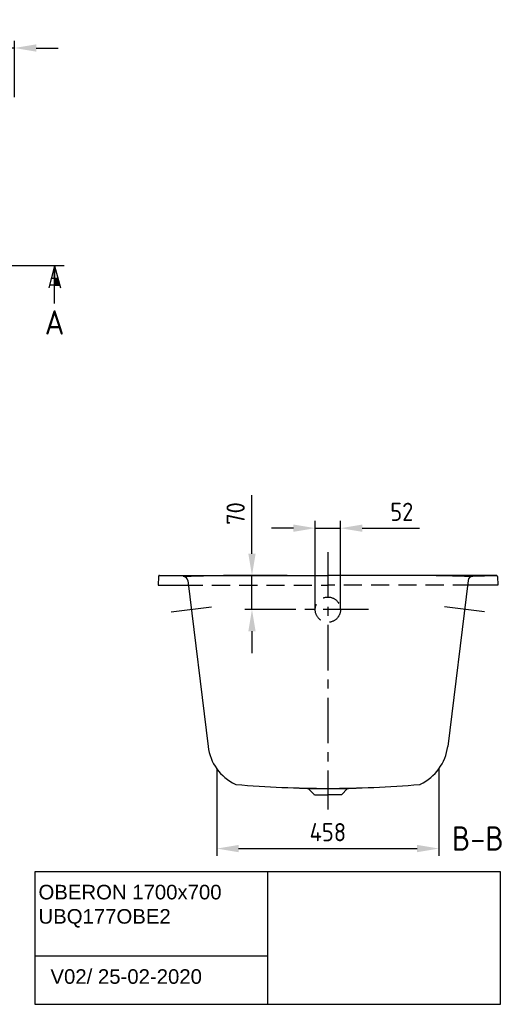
# Model space of a CAD drawing. Extents: x -150 to 2820, y 501 to 2640.
# Tile 2 of 2: x 1819 to 2820, y 508 to 2537. Entities that reach past the tile are written whole.
import ezdxf
from ezdxf.enums import TextEntityAlignment as Align

# ---------------------------------------------------------------- set-up
doc = ezdxf.new("R2010")
doc.units = 0
doc.header["$LTSCALE"] = 75
doc.header["$MEASUREMENT"] = 0
doc.linetypes.add('CENTER', pattern=[2, 1.25, -0.25, 0.25, -0.25])
doc.linetypes.add('DASHED', pattern=[0.75, 0.5, -0.25])
doc.layers.get('DEFPOINTS').update_dxf_attribs({"linetype": 'CONTINUOUS'})
for name, color, linetype in [('BEMATING', 7, 'CONTINUOUS'), ('HARTLIJN', 255, 'CENTER'), ('HULPLIJN', 7, 'DASHED'), ('PEN1', 7, 'CONTINUOUS'), ('PEN2', 7, 'CONTINUOUS')]:
    doc.layers.add(name, color=color, linetype=linetype)
doc.styles.add('ISO', font='ISO')
doc.styles.add('iso_text', font='isocp.shx')
doc.dimstyles.new('H2_5OS15', dxfattribs={"dimscale": 15, "dimtxt": 2.5, "dimasz": 3, "dimexe": 1, "dimexo": 0, "dimgap": 1, "dimtad": 1, "dimdec": 0, "dimdsep": 46, "dimtxsty": 'ISO', "dimcen": 0, "dimdle": 1.3, "dimclrd": 256, "dimclre": 256, "dimclrt": 7, "dimadec": 0, "dimazin": 0, "dimtfac": 0.714286, "dimtmove": 0, "dimatfit": 3, "dimfxl": 1, "dimtvp": 1, "dimtolj": 1, "dimarcsym": 0})

# ---------------------------------------------------------------- blocks, each defined once
blk = doc.blocks.new('*D6')
at = {"layer": 'BEMATING', "lineweight": -2}
for p, q in [((1663.326004, 2478.566209), (1618.326004, 2478.566209)), ((1708.326004, 2029.320337), (1708.326004, 2493.566209)), ((1808.326004, 2478.566209), (1708.326004, 2478.566209)), ((1808.326004, 2377.320337), (1808.326004, 2493.566209)), ((1853.326004, 2478.566209), (1898.326004, 2478.566209))]:
    blk.add_line(p, q, dxfattribs=at)
at = {"layer": 'BEMATING'}
for points in [[(1663.326004, 2486.066209), (1663.326004, 2471.066209), (1708.326004, 2478.566209)], [(1853.326004, 2486.066209), (1853.326004, 2471.066209), (1808.326004, 2478.566209)]]:
    blk.add_solid(points, dxfattribs=at)
at = {"layer": 'DEFPOINTS', "color": 0}
for p in [(1708.326004, 2478.566209), (1808.326004, 2377.320337), (1708.326004, 2029.320337)]:
    blk.add_point(p, dxfattribs=at)
at = {"layer": 'BEMATING', "color": 7, "insert": (1758.326004, 2512.316209), "char_height": 37.5, "attachment_point": 5, "style": 'ISO'}
blk.add_mtext('\\A1;100', dxfattribs=at)
blk = doc.blocks.new('*D16')
at = {"layer": 'BEMATING', "lineweight": -2}
for p, q in [((2225.443657, 992.97388), (2225.443657, 813.63257)), ((2683.278701, 992.97388), (2683.278701, 813.63257)), ((2270.443657, 828.63257), (2638.278701, 828.63257))]:
    blk.add_line(p, q, dxfattribs=at)
at = {"layer": 'BEMATING'}
for points in [[(2270.443657, 836.13257), (2270.443657, 821.13257), (2225.443657, 828.63257)], [(2638.278701, 836.13257), (2638.278701, 821.13257), (2683.278701, 828.63257)]]:
    blk.add_solid(points, dxfattribs=at)
at = {"layer": 'DEFPOINTS', "color": 0}
for p in [(2225.443657, 992.97388), (2683.278701, 992.97388), (2683.278701, 828.63257)]:
    blk.add_point(p, dxfattribs=at)
at = {"layer": 'BEMATING', "color": 7, "insert": (2454.361179, 862.38257), "char_height": 37.5, "attachment_point": 5, "style": 'ISO'}
blk.add_mtext('\\A1;458', dxfattribs=at)
blk = doc.blocks.new('*D17')
at = {"layer": 'BEMATING', "lineweight": -2}
for p, q in [((2428.364598, 1321.374854), (2428.364598, 1503.954762)), ((2480.35776, 1321.374854), (2480.35776, 1503.954762)), ((2383.364598, 1488.954762), (2338.364598, 1488.954762)), ((2428.364598, 1488.954762), (2480.35776, 1488.954762)), ((2525.35776, 1488.954762), (2643.214903, 1488.954762))]:
    blk.add_line(p, q, dxfattribs=at)
at = {"layer": 'BEMATING'}
for points in [[(2383.364598, 1496.454762), (2383.364598, 1481.454762), (2428.364598, 1488.954762)], [(2525.35776, 1496.454762), (2525.35776, 1481.454762), (2480.35776, 1488.954762)]]:
    blk.add_solid(points, dxfattribs=at)
at = {"layer": 'DEFPOINTS', "color": 0}
for p in [(2480.35776, 1488.954762), (2428.364598, 1321.374854), (2480.35776, 1321.374854)]:
    blk.add_point(p, dxfattribs=at)
at = {"layer": 'BEMATING', "color": 7, "insert": (2606.786332, 1522.704762), "char_height": 37.5, "attachment_point": 5, "style": 'ISO'}
blk.add_mtext('\\A1;52', dxfattribs=at)
blk = doc.blocks.new('*D18')
at = {"layer": 'BEMATING', "lineweight": -2}
for p, q in [((2297.969748, 1436.374854), (2297.969748, 1556.910569)), ((2370.340135, 1391.374854), (2282.969748, 1391.374854)), ((2297.969748, 1321.374854), (2297.969748, 1391.374854)), ((2370.340135, 1321.374854), (2282.969748, 1321.374854)), ((2297.969748, 1276.374854), (2297.969748, 1231.374854))]:
    blk.add_line(p, q, dxfattribs=at)
at = {"layer": 'BEMATING'}
for points in [[(2290.469748, 1436.374854), (2305.469748, 1436.374854), (2297.969748, 1391.374854)], [(2290.469748, 1276.374854), (2305.469748, 1276.374854), (2297.969748, 1321.374854)]]:
    blk.add_solid(points, dxfattribs=at)
at = {"layer": 'DEFPOINTS', "color": 0}
for p in [(2297.969748, 1391.374854), (2370.340135, 1391.374854), (2370.340135, 1321.374854)]:
    blk.add_point(p, dxfattribs=at)
at = {"layer": 'BEMATING', "color": 7, "insert": (2264.219748, 1519.142712), "char_height": 37.5, "attachment_point": 5, "rotation": 90, "style": 'ISO'}
blk.add_mtext('\\A1;70', dxfattribs=at)

msp = doc.modelspace()

# ---------------------------------------------------------------- linework, layer by layer
at = {"layer": 'BEMATING'}
for p, q in [((1891.1, 2029.3), (1879, 1984.1)), ((1891.1, 1952.1), (1891.1, 2029.3)), ((1891.1, 2029.3), (1903.3, 1984.1)), ((1891.1, 2029.3), (1891.1, 1989.7)), ((1901.8, 1989.7), (1880.5, 1989.7)), ((1898, 2003.7), (1884.3, 2003.7)), ((1891.1, 1989.7), (1901.8, 1989.7))]:
    msp.add_line(p, q, dxfattribs=at)
for points in [[(1891.1, 2029.3), (1891.1, 2003.7), (1884.3, 2003.7)], [(1898, 2003.7), (1891.1, 2003.7), (1901.8, 1989.7), (1891.1, 1989.7)]]:
    msp.add_solid(points, dxfattribs=at)
at = {"layer": 'HARTLIJN'}
for p, q in [((1891.1, 2029.3), (56.9, 2029.3)), ((2454.4, 1439.6), (2454.4, 909.1)), ((2131.2, 1316.3), (2214.2, 1326.5)), ((2538.4, 1321.4), (2370.3, 1321.4)), ((2777.5, 1316.3), (2694.5, 1326.5))]:
    msp.add_line(p, q, dxfattribs=at)
at = {"layer": 'HULPLIJN'}
for p in [(2159, 1371.4), (2749.7, 1371.4)]:
    msp.add_line(p, (2454.4, 1371.4), dxfattribs=at)
msp.add_circle((2454.4, 1321), 26, dxfattribs=at)
at = {"layer": 'PEN1'}
for p, q in [((2105, 1389.4), (2104.4, 1371.4)), ((2107, 1391.4), (2454.4, 1391.4)), ((2155.8, 1389.7), (2107.1, 1391.4)), ((2157.9, 1389.4), (2164.4, 1389.4)), ((2157.9, 1389.4), (2164.4, 1389.4)), ((2165.4, 1380.9), (2207.4, 1039.2)), ((2801.7, 1391.4), (2454.4, 1391.4)), ((2743.3, 1380.9), (2701.4, 1039.2)), ((2750.8, 1389.4), (2744.4, 1389.4)), ((2752.9, 1389.7), (2801.7, 1391.4)), ((2803.7, 1389.4), (2804.4, 1371.4)), ((2104.4, 1371.4), (2159, 1371.4)), ((2804.4, 1371.4), (2749.7, 1371.4)), ((2425.8, 940.3), (2414.2, 951.8)), ((2427.2, 939.7), (2454.4, 939.7)), ((2481.5, 939.7), (2454.4, 939.7)), ((2482.9, 940.3), (2494.5, 951.8)), ((1850.2, 781), (1850.2, 507.7)), ((2810.2, 781), (1850.2, 781)), ((2330.2, 781), (2330.2, 507.7)), ((2810.2, 507.7), (2810.2, 781)), ((1850.2, 607.7), (2330.2, 607.7)), ((1850.2, 507.7), (2810.2, 507.7))]:
    msp.add_line(p, q, dxfattribs=at)
for centre, radius, start, end in [((2107, 1389.4), 2, 87.8502, 178), ((2155.5, 1379.7), 10, 7, 88.0022), ((2281.1, -1946.3), 3337.7, 89.7106, 92.0046), ((2627.6, -1946.3), 3337.7, 87.9954, 90.2894), ((2753.2, 1379.7), 10, 91.9978, 173), ((2801.7, 1389.4), 2, 2, 92.1498), ((2306.6, 1051.4), 100, 187, 244.4779), ((2602.1, 1051.4), 100, 295.5221, 353), ((2265.7, 965.7), 5, 244.4779, 265.1573), ((2454.4, 3192.7), 2240, 265.1573, 270), ((2454.4, 3192.7), 2240, 270, 274.8427), ((2643, 965.7), 5, 274.8427, 295.5221), ((2454.4, 3192.3), 2240, 268.5, 268.9203), ((2412.1, 949.7), 3, 45, 89.1949), ((2427.2, 941.7), 2, 225, 270), ((2481.5, 941.7), 2, 270, 315), ((2496.6, 949.7), 3, 90.8051, 135), ((2454.4, 3192.3), 2240, 271.0797, 271.5)]:
    msp.add_arc(centre, radius, start, end, dxfattribs=at)
at = {"layer": 'PEN2'}
for p, q in [((1910.9, 2029.3), (1871.1, 2029.3)), ((2412.5, 952.7), (2496.3, 952.7))]:
    msp.add_line(p, q, dxfattribs=at)

# ---------------------------------------------------------------- texts
at = {"layer": 'PEN1', "char_height": 30, "attachment_point": 1, "style": 'iso_text'}
for s, insert, width in [('{\\fArial|b0|i0|c0|p34;OBERON 1700x700 UBQ177OBE2}', (1857.9, 753.9), 472.267), ('{\\fArial|b0|i0|c0|p34;V02/ 25-02-2020}', (1882.6, 579.9), 381.9)]:
    msp.add_mtext(s, dxfattribs=dict(at, insert=insert, width=width))
at = {"layer": 'PEN2', "style": 'ISO'}
msp.add_text('B-B', height=50, dxfattribs=at).set_placement((2709.9, 809.4), align=Align.BOTTOM_LEFT)
at = {"layer": 'PEN2', "style": 'ISO', "text_generation_flag": 2}
msp.add_attdef('A', text='', height=50, dxfattribs=at).set_placement((1891.1, 1913), align=Align.MIDDLE)

# ---------------------------------------------------------------- dimensions: what is measured, and where the dimension line sits
at = {"layer": 'BEMATING'}
for base, p1, p2, picture, middle in [((1708.3, 2478.6), (1808.3, 2377.3), (1708.3, 2029.3), '*D6', (1758.3, 2512.3)), ((2480.4, 1489), (2428.4, 1321.4), (2480.4, 1321.4), '*D17', (2606.8, 1522.7)), ((2683.3, 828.6), (2225.4, 993), (2683.3, 993), '*D16', (2454.4, 862.4))]:
    dim = msp.add_linear_dim(base=base, p1=p1, p2=p2, dimstyle='H2_5OS15', dxfattribs=at)
    dim.commit()
    dim.dimension.update_dxf_attribs({"geometry": picture, "text_midpoint": middle})
dim = msp.add_linear_dim(base=(2298, 1391.4), p1=(2370.3, 1321.4), p2=(2370.3, 1391.4), angle=90, dimstyle='H2_5OS15', dxfattribs=at)
dim.commit()
dim.dimension.update_dxf_attribs({"geometry": '*D18', "text_midpoint": (2264.2, 1519.1)})

doc.saveas('drawing.dxf')
